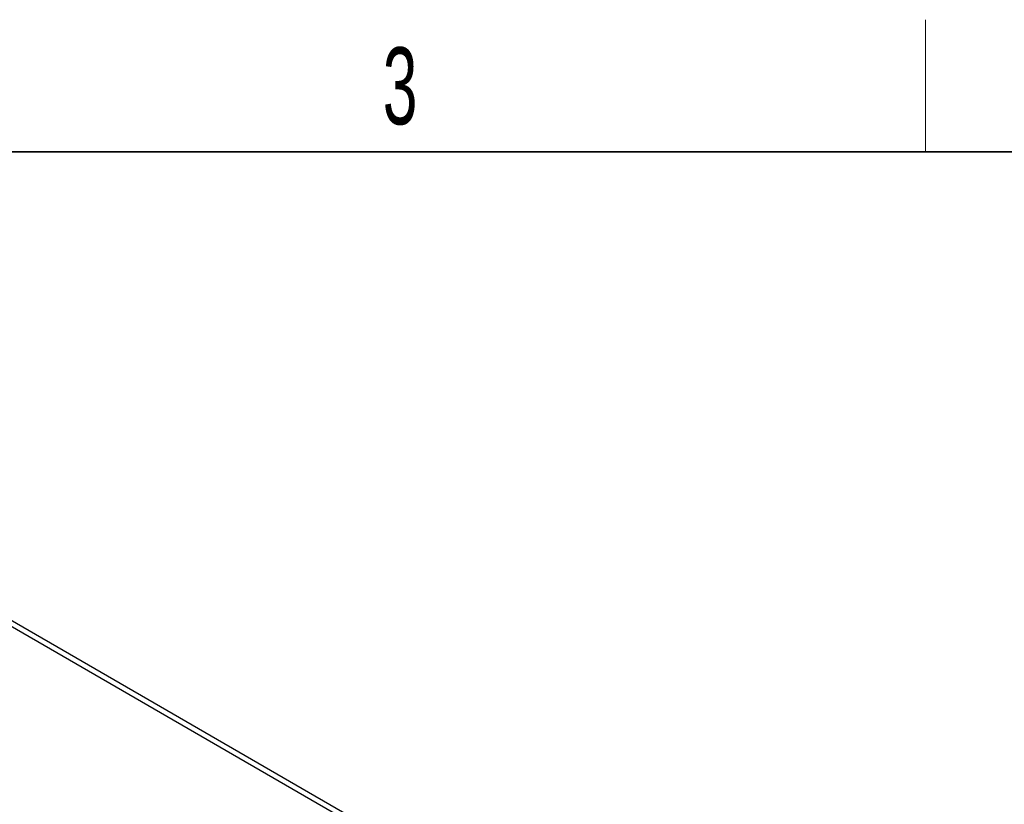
# Paper-space layout 'Blatt2' of a CAD drawing. Header units: millimetres. Extents: x 5 to 418, y 2 to 292.
# Tile 84 of 103: x 128 to 173, y 253 to 288. Entities that reach past the tile are written whole.
import ezdxf

# ---------------------------------------------------------------- set-up
doc = ezdxf.new("R2010")
doc.units = ezdxf.units.MM
doc.layers.add('SLD-0', color=7, linetype='Continuous')
doc.styles.add('SLDTEXTSTYLE0', font='TXT', dxfattribs={"width": 0.605})

psp = doc.layouts.new('Blatt2')

# ---------------------------------------------------------------- linework, layer by layer
at = {"color": 7, "linetype": 'Continuous', "lineweight": 25}
for p, q in [((172.593, 234.972), (106.833, 272.935)), ((172.829, 235.108), (107.068, 273.071))]:
    psp.add_line(p, q, dxfattribs=at)
at = {"layer": 'SLD-0', "lineweight": 18}
psp.add_line((169.25, 282.5), (169.25, 288.5), dxfattribs=at)
at = {"layer": 'SLD-0', "lineweight": 35}
psp.add_line((408, 282.5), (26, 282.5), dxfattribs=at)

# ---------------------------------------------------------------- texts
at = {"layer": 'SLD-0', "insert": (145.353, 287.243), "char_height": 3.5, "attachment_point": 2, "style": 'SLDTEXTSTYLE0'}
psp.add_mtext('3', dxfattribs=at)

doc.saveas('drawing.dxf')
